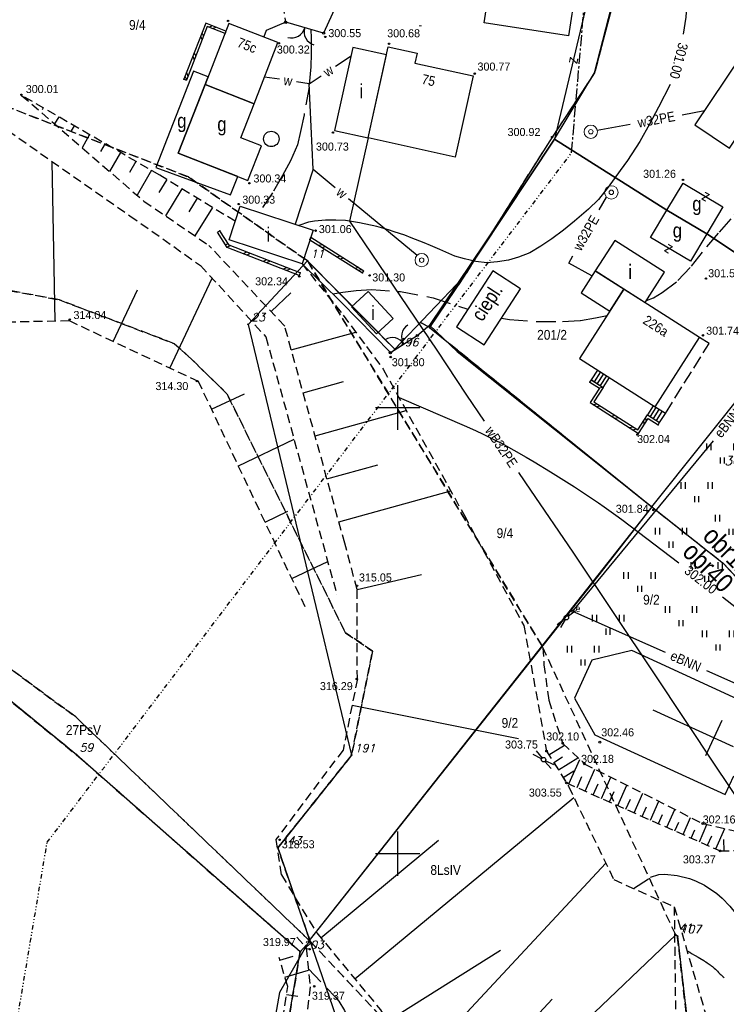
# Model space of a CAD drawing. Extents: x 4615668 to 9249187, y 5334101 to 10688993.
# Tile 87 of 120: x 4667742 to 4667821, y 5337352 to 5337463. Entities that reach past the tile are written whole.
import ezdxf
from ezdxf.enums import TextEntityAlignment as Align

# ---------------------------------------------------------------- set-up
doc = ezdxf.new("R2010")
doc.units = 0
doc.header["$MEASUREMENT"] = 0
for name, pattern in [('CENTER', [2, 1.25, -0.25, 0.25, -0.25]), ('CHODNIK', [2, 1.5, -0.5]), ('DIVIDE', [1.25, 0.5, -0.25, 0, -0.25, 0, -0.25]), ('DROGA', [1, 0.5, -0.5]), ('GEN7', [13.75, 9.75, -1.5, 1, -1.5]), ('KONTUR', [1.5, 1, -0.5]), ('SKARPA1', [1.5, 1, -0.5]), ('UZYTEK', [1.5, 1, -0.5]), ('WARSTWICA', [3, 2, -1])]:
    doc.linetypes.add(name, pattern=pattern)
for name, color, linetype in [('1', 7, 'Continuous'), ('11', 7, 'Continuous'), ('12', 7, 'Continuous'), ('13', 7, 'Continuous'), ('14', 7, 'Continuous'), ('15', 7, 'Continuous'), ('16', 7, 'Continuous'), ('17', 7, 'Continuous'), ('19', 7, 'Continuous'), ('2', 7, 'Continuous'), ('21', 7, 'Continuous'), ('22', 7, 'Continuous'), ('25', 7, 'Continuous'), ('26', 7, 'Continuous'), ('38', 7, 'Continuous'), ('47', 7, 'Continuous'), ('5', 7, 'Continuous'), ('50', 7, 'Continuous'), ('51', 7, 'Continuous'), ('52', 7, 'Continuous'), ('56', 7, 'Continuous'), ('57', 7, 'Continuous'), ('58', 7, 'Continuous'), ('60', 7, 'Continuous'), ('7', 4, 'GEN7'), ('8', 7, 'Continuous'), ('9', 7, 'Continuous'), ('UWWPA_907', 7, 'Continuous')]:
    doc.layers.add(name, color=color, linetype=linetype)
doc.styles.add('ITALICT', font='ITALICT', dxfattribs={"height": 0.2})
doc.styles.add('txt', font='TXT', dxfattribs={"height": 0.2})

# ---------------------------------------------------------------- blocks, each defined once
blk = doc.blocks.new('203')
at = {"layer": '57', "color": 3, "linetype": 'Continuous'}
blk.add_circle((0, 0), 0.045, dxfattribs=at)
blk = doc.blocks.new('Z')
at = {"layer": '60', "color": 11, "linetype": 'Continuous', "style": 'txt', "width": 0.88}
blk.add_text('z', height=1.25, rotation=0.0001, dxfattribs=at).set_placement((-0.01, 0.19), align=Align.MIDDLE)
blk = doc.blocks.new('BR')
at = {"layer": '38', "color": 97, "linetype": 'Continuous'}
for centre, start, end in [((-1.5, 0.05), 357.959, 90.5616), ((1.5, 0.06), 89.6223, 182.2249)]:
    blk.add_arc(centre, 1.5, start, end, dxfattribs=at)
blk = doc.blocks.new('SB')
at = {"layer": 'UWWPA_907', "color": 7, "linetype": 'Continuous', "lineweight": 13}
for radius in [0.75, 0.25]:
    blk.add_circle((0, 0), radius, dxfattribs=at)
blk = doc.blocks.new('WYS')
at = {"layer": '52', "color": 67, "linetype": 'Continuous'}
blk.add_circle((0, 0), 0.08, dxfattribs=at)
blk = doc.blocks.new('SL')
at = {"layer": '22', "color": 1, "linetype": 'Continuous'}
for p, q in [((-1.27, 0.26), (-0.24, 0.05)), ((1.28, 0.26), (0.24, 0.05)), ((-0.25, -0.05), (-1.27, -0.26)), ((0.24, -0.05), (1.28, -0.26))]:
    blk.add_line(p, q, dxfattribs=at)
blk.add_circle((0, 0), 0.25, dxfattribs=at)
blk = doc.blocks.new('A')
at = {"layer": '26', "color": 165, "linetype": 'Continuous'}
blk.add_circle((0, 0), 0.125, dxfattribs=at)
blk = doc.blocks.new('LAKI')
at = {"layer": '47', "color": 3, "linetype": 'Continuous'}
for p, q in [((-1.768, 1.143), (-1.768, 1.893)), ((-1.268, 1.143), (-1.268, 1.893)), ((1.268, 1.143), (1.268, 1.893)), ((1.768, 1.143), (1.768, 1.893)), ((-0.225, -0.338), (-0.225, 0.338)), ((0.225, -0.338), (0.225, 0.338))]:
    blk.add_line(p, q, dxfattribs=at)

msp = doc.modelspace()

# ---------------------------------------------------------------- linework, layer by layer
at = {"layer": '1', "color": 2, "linetype": 'Continuous'}
for points in [[(4667787.933, 5337428.179), (4667801.943, 5337449.284), (4667806.434, 5337456.723), (4667809.774, 5337469.503), (4667812.414, 5337476.363), (4667740.279, 5337490.554), (4667739.784, 5337490.593), (4667704.085, 5337503.172)], [(4667789.792, 5337430.928), (4667787.933, 5337428.179), (4667812.424, 5337408.382), (4667820.884, 5337401.713), (4667837.474, 5337383.753), (4667857.826, 5337402.877), (4667881.216, 5337424.855), (4667885.704, 5337429.073), (4667888.819, 5337431.406), (4667906.414, 5337444.583), (4667909.444, 5337445.063)]]:
    msp.add_lwpolyline(points, dxfattribs=at)
at = {"layer": '11', "color": 7, "linetype": 'Continuous'}
for p, q in [((4667821.99, 5337381.149), (4667813.004, 5337385.26)), ((4667820.678, 5337384.09), (4667818.858, 5337380.129))]:
    msp.add_line(p, q, dxfattribs=at)
at = {"layer": '11', "color": 132, "linetype": 'Continuous'}
for points in [[(4667794.819, 5337467.44), (4667804.296, 5337465.995), (4667803.513, 5337460.862), (4667794.036, 5337462.307)], [(4667794.043, 5337426.237), (4667798.131, 5337432.506), (4667795.035, 5337434.525), (4667790.947, 5337428.256)]]:
    msp.add_lwpolyline(points, close=True, dxfattribs=at)
at = {"layer": '11', "color": 2, "linetype": 'Continuous'}
for points in [[(4667765.443, 5337462.252), (4667762.762, 5337455.391), (4667768.251, 5337453.246), (4667770.932, 5337460.107)], [(4667783.085, 5337458.728), (4667779.332, 5337459.553), (4667777.285, 5337450.25), (4667781.038, 5337449.424)], [(4667781.038, 5337449.424), (4667783.28, 5337459.614), (4667786.527, 5337458.9), (4667786.287, 5337457.809), (4667792.808, 5337456.374), (4667790.806, 5337447.275)], [(4667826.726, 5337456.01), (4667822.862, 5337458.602), (4667817.676, 5337450.87), (4667821.541, 5337448.278)], [(4667814.538, 5337441.325), (4667816.351, 5337444.354), (4667820.817, 5337441.681), (4667819.004, 5337438.652)], [(4667766.71, 5337441.769), (4667774.878, 5337439.069), (4667773.633, 5337435.304), (4667765.465, 5337438.004)], [(4667812.096, 5337430.957), (4667814.269, 5337434.358), (4667808.678, 5337437.93), (4667806.505, 5337434.529)], [(4667806.505, 5337434.529), (4667804.929, 5337432.061), (4667808.144, 5337430.007), (4667809.72, 5337432.475)], [(4667818.201, 5337427.056), (4667809.72, 5337432.475), (4667804.738, 5337424.678), (4667813.219, 5337419.259)]]:
    msp.add_lwpolyline(points, close=True, dxfattribs=at)
at = {"layer": '13', "color": 7, "linetype": 'Continuous'}
for points in [[(4667763.102, 5337456.26), (4667761.47, 5337456.897), (4667757.254, 5337446.107), (4667765.595, 5337443.029), (4667766.438, 5337445.089), (4667759.757, 5337447.7)], [(4667762.762, 5337455.391), (4667759.757, 5337447.7), (4667767.556, 5337444.652), (4667769.074, 5337448.536), (4667766.763, 5337449.439), (4667768.251, 5337453.246)], [(4667812.701, 5337438.255), (4667814.538, 5337441.325), (4667819.004, 5337438.652), (4667817.167, 5337435.582)], [(4667781.028, 5337432.206), (4667783.847, 5337429.184), (4667781.983, 5337427.446), (4667779.164, 5337430.468)], [(4667806.449, 5337382.507), (4667821.077, 5337375.819), (4667822.03, 5337377.903), (4667826.534, 5337375.843), (4667828.872, 5337380.953), (4667824.299, 5337383.045), (4667825.281, 5337385.192), (4667810.6, 5337391.938), (4667806.107, 5337390.862), (4667804.191, 5337386.607)]]:
    msp.add_lwpolyline(points, close=True, dxfattribs=at)
at = {"layer": '15', "color": 62, "linetype": 'Continuous'}
for p, q in [((4667807.084, 5337423.179), (4667806.387, 5337422.089)), ((4667807.416, 5337422.967), (4667806.719, 5337421.876)), ((4667807.748, 5337422.755), (4667807.051, 5337421.664)), ((4667812.692, 5337418.174), (4667813.337, 5337419.184)), ((4667813.032, 5337417.957), (4667813.676, 5337418.967)), ((4667813.371, 5337417.74), (4667814.016, 5337418.75))]:
    msp.add_line(p, q, dxfattribs=at)
for points in [[(4667806.752, 5337423.391), (4667806.055, 5337422.301), (4667807.383, 5337421.452), (4667808.08, 5337422.543)], [(4667813.711, 5337417.523), (4667814.356, 5337418.533), (4667812.997, 5337419.401), (4667812.352, 5337418.391)]]:
    msp.add_lwpolyline(points, dxfattribs=at)
at = {"layer": '16', "color": 7, "linetype": 'CHODNIK'}
msp.add_lwpolyline([(4667814.356, 5337418.533), (4667819.264, 5337426.385), (4667818.201, 5337427.056)], dxfattribs=at)
at = {"layer": '16', "color": 7, "linetype": 'Continuous'}
msp.add_circle((4667770.187, 5337449.304), 0.865, dxfattribs=at)
at = {"layer": '17', "color": 97, "linetype": 'DROGA'}
msp.add_lwpolyline([(4667771.807, 5337462.375), (4667770.582, 5337470.261), (4667765.757, 5337473.16), (4667749.412, 5337476.866)], dxfattribs=at)
at = {"layer": '19', "color": 172, "linetype": 'Continuous'}
for p, q in [((4667763.595, 5337461.986), (4667763.206, 5337461.816)), ((4667763.99, 5337461.832), (4667763.601, 5337461.661)), ((4667762.258, 5337460.809), (4667762.428, 5337460.42)), ((4667762.412, 5337461.204), (4667762.582, 5337460.815)), ((4667765.108, 5337461.395), (4667764.998, 5337461.115)), ((4667761.384, 5337458.574), (4667761.554, 5337458.185)), ((4667761.539, 5337458.969), (4667761.709, 5337458.58)), ((4667760.383, 5337456.013), (4667760.663, 5337455.903)), ((4667760.511, 5337456.338), (4667760.681, 5337455.95)), ((4667760.665, 5337456.733), (4667760.835, 5337456.345)), ((4667764.422, 5337439.015), (4667764.168, 5337438.855)), ((4667765.342, 5337437.546), (4667765.064, 5337437.424)), ((4667765.582, 5337437.323), (4667765.224, 5337437.167)), ((4667774.524, 5337437.997), (4667774.621, 5337438.291)), ((4667774.524, 5337437.997), (4667780.417, 5337434.278)), ((4667774.621, 5337438.291), (4667780.577, 5337434.532)), ((4667775.507, 5337437.377), (4667775.921, 5337437.47)), ((4667767.422, 5337436.607), (4667767.034, 5337436.436)), ((4667767.817, 5337436.453), (4667767.429, 5337436.282)), ((4667775.866, 5337437.15), (4667776.279, 5337437.244)), ((4667777.536, 5337436.096), (4667777.95, 5337436.19)), ((4667769.658, 5337435.736), (4667769.27, 5337435.565)), ((4667770.054, 5337435.582), (4667769.665, 5337435.411)), ((4667777.895, 5337435.87), (4667778.309, 5337435.963)), ((4667771.895, 5337434.865), (4667771.506, 5337434.694)), ((4667772.29, 5337434.711), (4667771.902, 5337434.54)), ((4667773.408, 5337434.276), (4667773.3, 5337433.996)), ((4667779.566, 5337434.815), (4667779.98, 5337434.909)), ((4667779.925, 5337434.589), (4667780.339, 5337434.682)), ((4667780.417, 5337434.278), (4667780.577, 5337434.532)), ((4667805.904, 5337422.041), (4667806.066, 5337422.293)), ((4667806.915, 5337421.394), (4667807.33, 5337421.486)), ((4667806.301, 5337419.521), (4667806.715, 5337419.613)), ((4667806.658, 5337419.293), (4667807.073, 5337419.384)), ((4667808.323, 5337418.229), (4667808.738, 5337418.321)), ((4667808.681, 5337418.001), (4667809.095, 5337418.092)), ((4667812.006, 5337417.291), (4667811.914, 5337417.705)), ((4667812.234, 5337417.648), (4667812.143, 5337418.063)), ((4667813.549, 5337417.271), (4667813.711, 5337417.523)), ((4667810.346, 5337416.937), (4667810.76, 5337417.029)), ((4667810.704, 5337416.709), (4667811.118, 5337416.8))]:
    msp.add_line(p, q, dxfattribs=at)
for points in [[(4667765.108, 5337461.395), (4667762.834, 5337462.283), (4667760.383, 5337456.013)], [(4667764.998, 5337461.115), (4667763.004, 5337461.895), (4667760.663, 5337455.903)], [(4667773.3, 5337433.996), (4667765.247, 5337437.131), (4667764.168, 5337438.855)], [(4667773.408, 5337434.276), (4667765.449, 5337437.375), (4667764.422, 5337439.015)], [(4667805.904, 5337422.041), (4667806.969, 5337421.36), (4667805.941, 5337419.751), (4667811.365, 5337416.287), (4667812.444, 5337417.977), (4667813.549, 5337417.271)], [(4667806.066, 5337422.293), (4667807.383, 5337421.452), (4667806.355, 5337419.843), (4667811.273, 5337416.701), (4667812.352, 5337418.391), (4667813.711, 5337417.523)]]:
    msp.add_lwpolyline(points, dxfattribs=at)
for p in [(4667765.108, 5337461.395), (4667760.383, 5337456.013), (4667764.422, 5337439.015), (4667774.492, 5337438.017), (4667773.408, 5337434.276), (4667780.417, 5337434.278), (4667805.904, 5337422.041), (4667813.549, 5337417.271)]:
    msp.add_point(p, dxfattribs=at)
at = {"layer": '2', "color": 5, "linetype": 'Continuous'}
for p, q in [((4667809.774, 5337469.503), (4667806.434, 5337456.723)), ((4667806.434, 5337456.723), (4667801.401, 5337449.106)), ((4667801.401, 5337449.106), (4667791.727, 5337433.788)), ((4667774.237, 5337435.626), (4667767.596, 5337428.517)), ((4667784.023, 5337425.72), (4667774.237, 5337435.626)), ((4667791.727, 5337433.788), (4667784.023, 5337425.72)), ((4667791.727, 5337433.788), (4667787.933, 5337428.179)), ((4667767.596, 5337428.517), (4667779.188, 5337380.215)), ((4667787.933, 5337428.179), (4667812.424, 5337408.382)), ((4667812.424, 5337408.382), (4667820.884, 5337401.713)), ((4667820.884, 5337401.713), (4667837.474, 5337383.753)), ((4667748.341, 5337380.275), (4667736.638, 5337389.808)), ((4667773.416, 5337358.176), (4667748.341, 5337380.275)), ((4667779.188, 5337380.215), (4667770.916, 5337369.842)), ((4667770.916, 5337369.842), (4667779.712, 5337344.381)), ((4667797.695, 5337343.093), (4667815.516, 5337360.064)), ((4667815.516, 5337360.064), (4667815.711, 5337359.928)), ((4667815.711, 5337359.928), (4667817.201, 5337346.915)), ((4667768.787, 5337330.68), (4667773.416, 5337358.176))]:
    msp.add_line(p, q, dxfattribs=at)
at = {"layer": '2', "color": 7, "linetype": 'Continuous'}
for p in [(4667812.856, 5337408.05), (4667837.474, 5337383.753)]:
    msp.add_line(p, (4667820.884, 5337401.713), dxfattribs=at)
for points in [[(4667849.372, 5337463.58), (4667830.639, 5337435.19), (4667827.167, 5337433.243), (4667819.004, 5337438.652), (4667814.538, 5337441.325), (4667801.943, 5337449.284), (4667806.434, 5337456.723), (4667809.895, 5337470.254), (4667835.067, 5337465.981), (4667849.372, 5337463.58)], [(4667801.943, 5337449.284), (4667787.933, 5337428.179), (4667812.856, 5337408.05), (4667829.764, 5337429.266)], [(4667812.856, 5337408.05), (4667806.906, 5337400.454), (4667774.554, 5337359.585)]]:
    msp.add_lwpolyline(points, dxfattribs=at)
at = {"layer": '21', "color": 1, "linetype": 'Continuous'}
msp.add_line((4667803.932, 5337396.377), (4667814.344, 5337391.758), dxfattribs=at)
for points in [[(4667819.727, 5337415.461), (4667819.198, 5337414.809), (4667803.932, 5337396.377)], [(4667818.96, 5337389.71), (4667830.182, 5337384.731), (4667828.664, 5337381.043)]]:
    msp.add_lwpolyline(points, dxfattribs=at)
at = {"layer": '25', "color": 165, "linetype": 'Continuous'}
for p, q in [((4667777.376, 5337457.454), (4667779.127, 5337458.62)), ((4667771.111, 5337455.984), (4667769.419, 5337456.234)), ((4667774.432, 5337455.493), (4667775.774, 5337456.387)), ((4667774.432, 5337455.493), (4667773.016, 5337455.702)), ((4667774.872, 5337445.922), (4667774.432, 5337455.493)), ((4667816.259, 5337452.02), (4667818.752, 5337452.474)), ((4667806.733, 5337450.285), (4667810.43, 5337450.958)), ((4667774.872, 5337445.922), (4667772.867, 5337439.734)), ((4667774.872, 5337445.922), (4667777.345, 5337443.871)), ((4667806.94, 5337441.336), (4667807.769, 5337442.789)), ((4667778.827, 5337442.642), (4667786.526, 5337436.258))]:
    msp.add_line(p, q, dxfattribs=at)
for points in [[(4667781.063, 5337449.419), (4667778.948, 5337440.083), (4667784.663, 5337431.645), (4667788.731, 5337425.607), (4667792.064, 5337420.581), (4667794.042, 5337417.648)], [(4667806.13, 5337433.941), (4667803.538, 5337435.379), (4667804.002, 5337436.191)], [(4667797.915, 5337411.906), (4667799.243, 5337409.937), (4667803.997, 5337402.976)], [(4667803.997, 5337402.976), (4667813.087, 5337389.354), (4667819.962, 5337378.991), (4667829.869, 5337364.271), (4667834.966, 5337356.636), (4667848.707, 5337347.931)]]:
    msp.add_lwpolyline(points, dxfattribs=at)
at = {"layer": '38', "color": 97, "linetype": 'Continuous'}
for p, q in [((4667806.112, 5337466.826), (4667801.943, 5337449.284)), ((4667777.893, 5337465.206), (4667776.056, 5337461.161)), ((4667776.056, 5337461.161), (4667771.807, 5337462.375)), ((4667801.943, 5337449.284), (4667814.538, 5337441.325)), ((4667786.555, 5337427.271), (4667787.93, 5337428.441)), ((4667783.532, 5337425.343), (4667786.555, 5337427.271))]:
    msp.add_line(p, q, dxfattribs=at)
for points in [[(4667819.004, 5337438.652), (4667827.167, 5337433.243), (4667830.639, 5337435.19), (4667847.671, 5337457.795), (4667847.865, 5337461.772), (4667834.552, 5337463.361)], [(4667771.807, 5337462.375), (4667769.605, 5337461.443), (4667769.338, 5337460.73)], [(4667801.943, 5337449.284), (4667787.93, 5337428.441), (4667791.022, 5337425.475), (4667812.856, 5337408.05), (4667829.764, 5337429.266)], [(4667783.532, 5337425.343), (4667778.068, 5337430.957), (4667773.633, 5337435.304)], [(4667812.856, 5337408.05), (4667774.554, 5337359.585), (4667771.101, 5337353.624), (4667765.022, 5337319.183)]]:
    msp.add_lwpolyline(points, dxfattribs=at)
for centre in [(4667771.807, 5337462.375), (4667776.056, 5337461.161), (4667786.555, 5337427.271), (4667783.532, 5337425.343)]:
    msp.add_circle(centre, 0.125, dxfattribs=at)
at = {"layer": '50', "color": 216, "linetype": 'Continuous'}
for points in [[(4667816.778, 5337465.481), (4667816.748, 5337464.614), (4667816.644, 5337462.966), (4667816.363, 5337461.033)], [(4667814.887, 5337455.4), (4667813.608, 5337452.868), (4667812.587, 5337450.941), (4667811.515, 5337449.007), (4667810.126, 5337446.893), (4667809.306, 5337445.749), (4667807.959, 5337443.879), (4667806.881, 5337442.52), (4667805.749, 5337441.424), (4667804.165, 5337440.076), (4667802.923, 5337439.061), (4667801.633, 5337438.096), (4667800.396, 5337437.296), (4667799.159, 5337436.542), (4667797.89, 5337436.03), (4667796.758, 5337435.703), (4667795.53, 5337435.517), (4667794.339, 5337435.404), (4667793.13, 5337435.553), (4667791.836, 5337435.852), (4667790.776, 5337436.161), (4667789.072, 5337436.907), (4667788.033, 5337437.373), (4667787.31, 5337437.642), (4667785.875, 5337438.222), (4667785.151, 5337438.497), (4667783.959, 5337438.894), (4667783.319, 5337439.103), (4667782.004, 5337439.493), (4667780.064, 5337439.897), (4667778.498, 5337440.152), (4667777.411, 5337440.209), (4667776.256, 5337440.178), (4667775.02, 5337440.071), (4667774.345, 5337439.96), (4667773.268, 5337439.601)], [(4667784.502, 5337420.315), (4667792.053, 5337417.065), (4667793.138, 5337416.582), (4667793.855, 5337416.246), (4667795.273, 5337415.544), (4667795.976, 5337415.179), (4667797.368, 5337414.423), (4667798.746, 5337413.638), (4667799.658, 5337413.101), (4667801.466, 5337412), (4667803.281, 5337410.861), (4667804.182, 5337410.284), (4667805.524, 5337409.406), (4667806.853, 5337408.511), (4667807.512, 5337408.056), (4667808.819, 5337407.13), (4667809.466, 5337406.657), (4667810.427, 5337405.937), (4667815.885, 5337401.779)], [(4667820.778, 5337397.971), (4667824.072, 5337395.369), (4667824.89, 5337394.703), (4667825.424, 5337394.247), (4667826.468, 5337393.312), (4667826.981, 5337392.834), (4667827.992, 5337391.859), (4667828.991, 5337390.863), (4667830.985, 5337388.832), (4667831.199, 5337388.623), (4667831.496, 5337388.336), (4667831.638, 5337388.187), (4667831.827, 5337387.955), (4667831.906, 5337387.834), (4667831.991, 5337387.667), (4667832.022, 5337387.581), (4667832.055, 5337387.448), (4667832.068, 5337387.311), (4667832.066, 5337387.241), (4667832.012, 5337386.407)], [(4667816.792, 5337358.3), (4667816.891, 5337358.239), (4667817.091, 5337358.12), (4667817.291, 5337358.002), (4667817.695, 5337357.77), (4667818.053, 5337357.564), (4667818.232, 5337357.46), (4667818.41, 5337357.354), (4667818.498, 5337357.301), (4667818.674, 5337357.193), (4667818.761, 5337357.138), (4667818.891, 5337357.055), (4667819.062, 5337356.941), (4667819.147, 5337356.883), (4667819.273, 5337356.794), (4667819.397, 5337356.703), (4667819.458, 5337356.657), (4667819.517, 5337356.611), (4667819.633, 5337356.518), (4667819.746, 5337356.422), (4667819.821, 5337356.356), (4667819.968, 5337356.223), (4667820.041, 5337356.154), (4667820.185, 5337356.016), (4667820.328, 5337355.877), (4667820.517, 5337355.689), (4667820.612, 5337355.596), (4667820.755, 5337355.456), (4667820.826, 5337355.387), (4667820.935, 5337355.285)]]:
    msp.add_lwpolyline(points, dxfattribs=at)
at = {"layer": '50', "color": 245, "linetype": 'WARSTWICA'}
for points in [[(4667774.622, 5337461.571), (4667774.64, 5337460.612), (4667774.654, 5337458.866), (4667774.615, 5337457.383), (4667774.424, 5337455.09), (4667773.855, 5337452.002), (4667773.457, 5337450.124), (4667773.136, 5337448.636), (4667772.337, 5337446.866), (4667771.436, 5337445.198), (4667770.331, 5337443.257), (4667768.837, 5337441.066)], [(4667812.249, 5337431.197), (4667813.024, 5337431.503), (4667813.998, 5337432.087), (4667815.773, 5337433.426), (4667817.291, 5337435.025), (4667819.001, 5337437.217), (4667820.416, 5337438.834), (4667822.09, 5337440.744), (4667824.003, 5337442.63), (4667825.437, 5337443.966), (4667826.54, 5337444.926)], [(4667777.083, 5337431.923), (4667778.205, 5337432.142), (4667779.691, 5337432.3), (4667781.43, 5337432.416), (4667784.658, 5337432.189), (4667788.322, 5337431.483), (4667792.226, 5337430.217)], [(4667795.983, 5337429.212), (4667796.902, 5337429.071), (4667800.096, 5337428.835), (4667802.812, 5337428.85), (4667804.84, 5337428.967), (4667806.519, 5337429.236), (4667807.827, 5337429.512)], [(4667810.794, 5337365.272), (4667812.705, 5337366.528), (4667813.628, 5337366.859), (4667814.31, 5337366.893), (4667815.67, 5337366.722), (4667817.061, 5337366.385), (4667817.742, 5337366.14), (4667818.74, 5337365.643), (4667820.121, 5337364.703), (4667820.741, 5337364.18), (4667821.601, 5337363.297), (4667823.36, 5337361.11), (4667824.165, 5337359.981), (4667825.291, 5337358.215), (4667827.407, 5337354.509), (4667828.376, 5337352.621), (4667829.665, 5337349.698), (4667831.547, 5337344.483), (4667832.366, 5337341.846), (4667833.422, 5337337.841), (4667836.432, 5337323.608), (4667837.586, 5337319.183)], [(4667774.342, 5337356.277), (4667777.347, 5337353.126), (4667777.746, 5337352.655), (4667778.389, 5337351.605), (4667779.77, 5337348.084), (4667781.364, 5337344.03), (4667781.95, 5337341.927), (4667782.303, 5337339.746), (4667782.579, 5337335.363), (4667782.753, 5337330.665), (4667782.579, 5337328.334), (4667781.6, 5337321.828)]]:
    msp.add_lwpolyline(points, dxfattribs=at)
at = {"layer": '51', "color": 3, "linetype": 'Continuous'}
for p, q in [((4667742.891, 5337453.78), (4667742.814, 5337453.647)), ((4667744.624, 5337452.781), (4667744.489, 5337452.548)), ((4667746.356, 5337451.781), (4667745.895, 5337450.983)), ((4667748.088, 5337450.782), (4667747.762, 5337450.216)), ((4667749.821, 5337449.782), (4667748.976, 5337448.319)), ((4667751.553, 5337448.783), (4667751.035, 5337447.885)), ((4667753.285, 5337447.783), (4667752.057, 5337445.655)), ((4667745.975, 5337428.87), (4667745.61, 5337446.787)), ((4667755.018, 5337446.784), (4667754.308, 5337445.553)), ((4667756.75, 5337445.784), (4667755.138, 5337442.991)), ((4667758.47, 5337444.764), (4667757.567, 5337443.288)), ((4667760.176, 5337443.721), (4667758.318, 5337440.685)), ((4667761.882, 5337442.677), (4667760.928, 5337441.117)), ((4667763.588, 5337441.633), (4667761.629, 5337438.431)), ((4667758.794, 5337423.613), (4667763.541, 5337433.712)), ((4667752.459, 5337426.591), (4667755.182, 5337432.384)), ((4667770.157, 5337429.955), (4667772.371, 5337432.035)), ((4667772.425, 5337425.661), (4667779.646, 5337427.659)), ((4667773.758, 5337420.842), (4667778.289, 5337422.096)), ((4667763.494, 5337418.996), (4667767.175, 5337420.739)), ((4667775.091, 5337416.023), (4667785.313, 5337418.851)), ((4667766.491, 5337412.669), (4667772.741, 5337415.63)), ((4667776.424, 5337411.204), (4667782.115, 5337412.779)), ((4667777.757, 5337406.385), (4667790.299, 5337409.855)), ((4667769.487, 5337406.343), (4667772.057, 5337407.56)), ((4667772.484, 5337400.017), (4667776.511, 5337401.925)), ((4667779.804, 5337398.808), (4667787.007, 5337400.47)), ((4667779.24, 5337385.824), (4667797.883, 5337382.075)), ((4667801.309, 5337380.259), (4667803.063, 5337381.355)), ((4667801.839, 5337379.411), (4667802.825, 5337380.027)), ((4667802.368, 5337378.563), (4667804.56, 5337379.932)), ((4667803.54, 5337376.995), (4667804.757, 5337379.745)), ((4667802.898, 5337377.715), (4667804.11, 5337378.472)), ((4667804.454, 5337376.591), (4667805.011, 5337377.848)), ((4667805.369, 5337376.186), (4667806.461, 5337378.654)), ((4667807.198, 5337375.376), (4667808.249, 5337377.753)), ((4667806.283, 5337375.781), (4667806.819, 5337376.992)), ((4667809.027, 5337374.567), (4667810.038, 5337376.851)), ((4667779.559, 5337355.139), (4667804.112, 5337375.478)), ((4667808.112, 5337374.972), (4667808.628, 5337376.137)), ((4667810.855, 5337373.758), (4667811.826, 5337375.95)), ((4667809.941, 5337374.162), (4667810.436, 5337375.282)), ((4667811.77, 5337373.353), (4667812.245, 5337374.426)), ((4667812.684, 5337372.948), (4667813.614, 5337375.049)), ((4667813.599, 5337372.544), (4667814.053, 5337373.571)), ((4667814.513, 5337372.139), (4667815.402, 5337374.147)), ((4667816.342, 5337371.329), (4667817.19, 5337373.246)), ((4667815.428, 5337371.734), (4667815.862, 5337372.715)), ((4667818.171, 5337370.52), (4667819.026, 5337372.452)), ((4667817.257, 5337370.925), (4667817.67, 5337371.86)), ((4667819.085, 5337370.115), (4667819.552, 5337371.169)), ((4667820, 5337369.711), (4667821.011, 5337371.995)), ((4667775.731, 5337359.76), (4667788.937, 5337370.698)), ((4667820.952, 5337369.495), (4667820.918, 5337370.759)), ((4667786.459, 5337345.356), (4667807.682, 5337368.106)), ((4667783.228, 5337350.404), (4667795.889, 5337358.358)), ((4667771.143, 5337357.256), (4667772.651, 5337357.701)), ((4667771.709, 5337355.338), (4667774.357, 5337356.119)), ((4667771.891, 5337353.393), (4667773.145, 5337353.206)), ((4667790.846, 5337341.263), (4667801.684, 5337352.88))]:
    msp.add_line(p, q, dxfattribs=at)
at = {"layer": '51', "color": 3, "linetype": 'SKARPA1'}
for points in [[(4667697.663, 5337456.622), (4667715.32, 5337452.664), (4667729.782, 5337454.073), (4667738.186, 5337451.977), (4667754.338, 5337440.687), (4667762.263, 5337435.108), (4667769.581, 5337427.115), (4667777.54, 5337398.185)], [(4667766.147, 5337440.067), (4667757.693, 5337445.24), (4667742.195, 5337454.182)], [(4667742.195, 5337454.182), (4667755.91, 5337442.324), (4667763.196, 5337437.365)], [(4667779.831, 5337388.765), (4667779.804, 5337398.808), (4667778.424, 5337403.976), (4667771.688, 5337428.325), (4667763.196, 5337437.365)], [(4667773.633, 5337435.304), (4667778.249, 5337429.545), (4667780.862, 5337426.018), (4667782.743, 5337423.489), (4667791.827, 5337407.099)], [(4667773.982, 5337396.854), (4667762.027, 5337422.093), (4667747.543, 5337428.902), (4667727.943, 5337428.503), (4667716.667, 5337430.648), (4667705.921, 5337428.463), (4667695.618, 5337428.065)], [(4667791.827, 5337407.099), (4667798.497, 5337394.754), (4667801.044, 5337380.683), (4667803.506, 5337376.73), (4667808.573, 5337366.267), (4667815.349, 5337363.23), (4667815.542, 5337347.373), (4667814.816, 5337338.027), (4667813.285, 5337327.191), (4667809.793, 5337319.183)], [(4667800.638, 5337392.267), (4667800.746, 5337390.352), (4667801.286, 5337386.378), (4667802.844, 5337381.563), (4667805.274, 5337379.253), (4667818.544, 5337372.563), (4667823.364, 5337371.453), (4667827.034, 5337372.483)], [(4667779.831, 5337388.765), (4667778.227, 5337380.787), (4667770.706, 5337370.773), (4667771.314, 5337366.789), (4667775.291, 5337360.291), (4667782.433, 5337351.669), (4667786.315, 5337345.49), (4667794.227, 5337338.109), (4667791.724, 5337319.183)], [(4667801.044, 5337380.683), (4667803.274, 5337377.113), (4667820.514, 5337369.483), (4667823.494, 5337369.563), (4667827.034, 5337372.483)], [(4667773.066, 5337359.825), (4667774.112, 5337358.618), (4667774.541, 5337354.245), (4667772.504, 5337336.561), (4667772.157, 5337333.949), (4667767.624, 5337319.183)], [(4667765.3, 5337319.183), (4667768.46, 5337331.86), (4667770.602, 5337344.715), (4667772.022, 5337354.275), (4667771.057, 5337357.548)]]:
    msp.add_lwpolyline(points, dxfattribs=at)
at = {"layer": '52', "color": 67, "linetype": 'Continuous'}
for centre in [(4667802.844, 5337381.563), (4667807.017, 5337381.685), (4667801.044, 5337380.683), (4667805.274, 5337379.253), (4667803.274, 5337377.113), (4667818.544, 5337372.563), (4667820.514, 5337369.483)]:
    msp.add_circle(centre, 0.1, dxfattribs=at)
at = {"layer": '58', "color": 1, "linetype": 'CENTER'}
msp.add_lwpolyline([(4667803.849, 5337447.742), (4667811.186, 5337533.446), (4667925.987, 5337518.698), (4667980.472, 5337594.488), (4667976.801, 5337623.334), (4667912.072, 5337639.584), (4667924.773, 5337670.774), (4668058.749, 5337630.827), (4668049.669, 5337534.513), (4667983.161, 5337403.764), (4667923.013, 5337428.634)], dxfattribs=at)
at = {"layer": '58', "color": 1, "linetype": 'DIVIDE'}
msp.add_lwpolyline([(4667739.562, 5337337.791), (4667745.062, 5337370.452), (4667803.849, 5337447.742)], dxfattribs=at)
at = {"layer": '60', "color": 7, "linetype": 'Continuous'}
for p, q in [((4667784.354, 5337416.683), (4667784.354, 5337421.683)), ((4667781.854, 5337419.183), (4667786.854, 5337419.183)), ((4667784.354, 5337366.683), (4667784.354, 5337371.683)), ((4667781.854, 5337369.183), (4667786.854, 5337369.183))]:
    msp.add_line(p, q, dxfattribs=at)
at = {"layer": '7', "color": 245, "linetype": 'KONTUR'}
for p, q in [((4667809.774, 5337469.503), (4667806.434, 5337456.723)), ((4667806.434, 5337456.723), (4667801.401, 5337449.106)), ((4667740.213, 5337453.054), (4667760.904, 5337445.04)), ((4667760.904, 5337445.04), (4667740.213, 5337453.054)), ((4667801.401, 5337449.106), (4667791.727, 5337433.788)), ((4667760.904, 5337445.04), (4667774.237, 5337435.626)), ((4667774.237, 5337435.626), (4667760.904, 5337445.04)), ((4667774.237, 5337435.626), (4667800.581, 5337392.396)), ((4667784.023, 5337425.72), (4667774.237, 5337435.626)), ((4667800.581, 5337392.396), (4667774.237, 5337435.626)), ((4667774.237, 5337435.626), (4667784.023, 5337425.72)), ((4667746.457, 5337431.257), (4667728.967, 5337434.531)), ((4667728.967, 5337434.531), (4667746.457, 5337431.257)), ((4667791.727, 5337433.788), (4667787.933, 5337428.179)), ((4667759.338, 5337426.347), (4667746.457, 5337431.257)), ((4667746.457, 5337431.257), (4667759.338, 5337426.347)), ((4667786.899, 5337428.731), (4667784.023, 5337425.72)), ((4667784.023, 5337425.72), (4667786.899, 5337428.731)), ((4667787.933, 5337428.179), (4667786.899, 5337428.731)), ((4667786.899, 5337428.731), (4667787.933, 5337428.179)), ((4667787.933, 5337428.179), (4667812.424, 5337408.382)), ((4667760.882, 5337424.966), (4667759.338, 5337426.347)), ((4667759.338, 5337426.347), (4667760.882, 5337424.966)), ((4667765.198, 5337420.746), (4667760.882, 5337424.966)), ((4667760.882, 5337424.966), (4667765.198, 5337420.746)), ((4667778.509, 5337393.951), (4667765.198, 5337420.746)), ((4667765.198, 5337420.746), (4667778.509, 5337393.951)), ((4667812.424, 5337408.382), (4667820.884, 5337401.713)), ((4667820.884, 5337401.713), (4667837.474, 5337383.753)), ((4667781.525, 5337391.883), (4667778.509, 5337393.951)), ((4667778.509, 5337393.951), (4667781.525, 5337391.883)), ((4667815.516, 5337360.064), (4667800.581, 5337392.396)), ((4667748.259, 5337384.51), (4667738.647, 5337391.588)), ((4667738.647, 5337391.588), (4667748.259, 5337384.51)), ((4667779.189, 5337380.215), (4667781.525, 5337391.883)), ((4667781.525, 5337391.883), (4667779.189, 5337380.215)), ((4667736.638, 5337389.808), (4667748.341, 5337380.275)), ((4667748.341, 5337380.275), (4667736.638, 5337389.808)), ((4667774.535, 5337359.368), (4667748.259, 5337384.51)), ((4667748.259, 5337384.51), (4667774.535, 5337359.368)), ((4667748.341, 5337380.275), (4667773.417, 5337358.177)), ((4667773.417, 5337358.177), (4667748.341, 5337380.275)), ((4667770.916, 5337369.842), (4667779.189, 5337380.215)), ((4667779.189, 5337380.215), (4667770.916, 5337369.842)), ((4667774.535, 5337359.368), (4667770.916, 5337369.842)), ((4667770.916, 5337369.842), (4667774.535, 5337359.368)), ((4667815.516, 5337360.064), (4667815.711, 5337359.928)), ((4667815.711, 5337359.928), (4667815.516, 5337360.064)), ((4667773.417, 5337358.177), (4667774.535, 5337359.368)), ((4667774.535, 5337359.368), (4667773.417, 5337358.177)), ((4667789.625, 5337343.323), (4667774.535, 5337359.368)), ((4667774.535, 5337359.368), (4667789.625, 5337343.323)), ((4667815.711, 5337359.928), (4667817.201, 5337346.915)), ((4667817.201, 5337346.915), (4667815.711, 5337359.928)), ((4667773.417, 5337358.177), (4667768.787, 5337330.68)), ((4667768.787, 5337330.68), (4667773.417, 5337358.177))]:
    msp.add_line(p, q, dxfattribs=at)
at = {"layer": '9', "color": 3, "linetype": 'UZYTEK'}
msp.add_lwpolyline([(4667815.349, 5337363.23), (4667819.617, 5337348.644), (4667817.015, 5337333.709), (4667815.617, 5337326.516), (4667813.777, 5337320.026), (4667813.508, 5337319.183)], dxfattribs=at)

# ---------------------------------------------------------------- block references
at = {"layer": '22', "color": 1, "linetype": 'Continuous'}
for p, xscale, yscale, rotation in [((4667803.257, 5337395.641), 0.9999989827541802, 0.9999989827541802, 48.24592677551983), ((4667800.704, 5337379.713), 1.00000087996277, 1.00000087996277, 322.11069536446)]:
    msp.add_blockref('SL', p, dxfattribs=dict(at, xscale=xscale, yscale=yscale, rotation=rotation))
msp.add_blockref('A', (4667803.932, 5337396.377), dxfattribs=at)
at = {"layer": '26', "color": 165, "linetype": 'Continuous'}
for p in [(4667806.004, 5337450.108), (4667808.305, 5337443.313), (4667787.045, 5337435.717)]:
    msp.add_blockref('SB', p, dxfattribs=at)
at = {"layer": '38', "color": 97, "linetype": 'Continuous'}
for p, xscale, yscale, rotation in [((4667773.931, 5337461.768), 1.000001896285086, 1.000001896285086, 164.0509759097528), ((4667785.043, 5337426.307), 1.000000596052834, 1.000000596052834, 32.52022158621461)]:
    msp.add_blockref('BR', p, dxfattribs=dict(at, xscale=xscale, yscale=yscale, rotation=rotation))
at = {"layer": '47', "color": 3, "linetype": 'Continuous'}
for p in [(4667820.77, 5337413.254), (4667817.888, 5337408.936), (4667821.731, 5337405.258), (4667815.005, 5337403.819), (4667819.009, 5337399.981), (4667811.482, 5337398.862), (4667816.126, 5337395.024), (4667807.96, 5337394.065), (4667820.29, 5337392.306), (4667805.158, 5337390.599)]:
    msp.add_blockref('LAKI', p, dxfattribs=at)
at = {"layer": '52', "color": 67, "linetype": 'Continuous'}
for p in [(4667765.347, 5337462.531), (4667776.238, 5337460.746), (4667771.038, 5337460.028), (4667783.394, 5337459.974), (4667792.991, 5337456.621), (4667742.177, 5337454.247), (4667777.094, 5337450.019), (4667801.665, 5337449.508), (4667767.732, 5337444.335), (4667816.334, 5337444.706), (4667766.539, 5337442.003), (4667775.149, 5337439.023), (4667773.325, 5337433.888), (4667781.205, 5337434.003), (4667818.903, 5337433.645), (4667747.598, 5337429.06), (4667818.56, 5337427.281), (4667783.571, 5337424.855), (4667761.847, 5337422.156), (4667811.229, 5337416.168), (4667813.017, 5337407.706), (4667779.792, 5337399.212), (4667779.771, 5337388.757), (4667771.11, 5337370.74), (4667774.477, 5337358.472), (4667774.994, 5337354.312)]:
    msp.add_blockref('WYS', p, dxfattribs=at)
at = {"layer": '57', "color": 3, "linetype": 'Continuous'}
for p in [(4667774.237, 5337435.626), (4667767.596, 5337428.517), (4667784.023, 5337425.72), (4667748.341, 5337380.275), (4667779.188, 5337380.215), (4667770.916, 5337369.842), (4667815.516, 5337360.064), (4667815.711, 5337359.928), (4667773.416, 5337358.176)]:
    msp.add_blockref('203', p, dxfattribs=at)
at = {"layer": '60', "color": 11, "linetype": 'Continuous'}
for p, xscale, yscale, rotation in [((4667804.029, 5337458.092), 1.000000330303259, 1.000000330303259, 258.2027617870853), ((4667818.866, 5337442.866), 0.9999980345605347, 0.9999980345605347, 150.9019374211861), ((4667814.71, 5337437.034), 1.000001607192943, 1.000001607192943, 147.2269572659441)]:
    msp.add_blockref('Z', p, dxfattribs=dict(at, xscale=xscale, yscale=yscale, rotation=rotation))

# ---------------------------------------------------------------- texts
at = {"layer": '1', "color": 2, "linetype": 'Continuous', "style": 'txt', "width": 0.9}
for s, p in [('obr123', (4667819.158, 5337405.366)), ('obr40', (4667816.878, 5337403.592))]:
    msp.add_text(s, height=2.1, rotation=315, dxfattribs=at).set_placement(p, align=Align.MIDDLE_LEFT)
at = {"layer": '12', "color": 62, "linetype": 'Continuous', "style": 'txt', "width": 0.909091}
for s, rotation, p in [('75c', 338.65536, (4667767.669, 5337460.308)), ('75', 347.5894, (4667787.933, 5337456.422)), ('226a', 327.42314, (4667813.594, 5337428.813))]:
    msp.add_text(s, height=1.1, rotation=rotation, dxfattribs=at).set_placement(p, align=Align.TOP_CENTER)
at = {"layer": '12', "color": 7, "linetype": 'Continuous', "style": 'txt', "width": 0.875}
for p in [(4667780.287, 5337454.685), (4667769.844, 5337438.619), (4667810.419, 5337434.462)]:
    msp.add_text('i', height=1.6, dxfattribs=at).set_placement(p, align=Align.MIDDLE)
msp.add_text('ciepl.', height=1.6, rotation=56.95065, dxfattribs=at).set_placement((4667794.531, 5337430.887), align=Align.MIDDLE)
at = {"layer": '14', "color": 7, "linetype": 'Continuous', "style": 'txt', "width": 0.875}
for s, p in [('g', (4667760.16, 5337451.103)), ('g', (4667764.655, 5337450.73)), ('g', (4667817.897, 5337441.8)), ('g', (4667815.708, 5337438.813)), ('i', (4667781.592, 5337429.841))]:
    msp.add_text(s, height=1.6, dxfattribs=at).set_placement(p, align=Align.MIDDLE)
at = {"layer": '21', "color": 1, "linetype": 'Continuous', "style": 'txt', "width": 0.909091}
for rotation, p in [(50.96058, (4667821.317, 5337417.422)), (336.07519, (4667816.653, 5337390.734))]:
    msp.add_text('eBNN', height=1.1, rotation=rotation, dxfattribs=at).set_placement(p, align=Align.MIDDLE)
at = {"layer": '22', "color": 1, "linetype": 'Continuous', "style": 'txt', "width": 0.875}
msp.add_text('e', height=0.8, dxfattribs=at).set_placement((4667804.313, 5337396.264))
at = {"layer": '25', "color": 165, "linetype": 'Continuous', "style": 'txt', "width": 0.909091}
for s, rotation, p in [('w', 33.66471, (4667776.576, 5337456.918)), ('w', 351.59167, (4667772.064, 5337455.842)), ('w32PE', 10.32204, (4667813.344, 5337451.488)), ('w', 320.33301, (4667778.087, 5337443.256)), ('w32PE', 60.27428, (4667805.471, 5337438.762)), ('wB32PE', 303.99827, (4667795.978, 5337414.776))]:
    msp.add_text(s, height=1.1, rotation=rotation, dxfattribs=at).set_placement(p, align=Align.MIDDLE)
at = {"layer": '5', "color": 6, "linetype": 'Continuous', "style": 'txt', "width": 0.909091}
for s, p in [('9/4', (4667755.169, 5337462.099)), ('201/2', (4667801.657, 5337427.363)), ('9/4', (4667796.373, 5337405.131)), ('9/2', (4667812.796, 5337397.67))]:
    msp.add_text(s, height=1.1, dxfattribs=at).set_placement(p, align=Align.MIDDLE)
msp.add_text('9/2', height=1.1, dxfattribs=at).set_placement((4667796.001, 5337383.291))
at = {"layer": '50', "color": 6, "linetype": 'Continuous', "style": 'txt', "width": 0.909091}
for s, rotation, p in [('301.00', 255.21039, (4667815.873, 5337458.061)), ('302.00', 322.1008, (4667818.337, 5337399.881))]:
    msp.add_text(s, height=1.1, rotation=rotation, dxfattribs=at).set_placement(p, align=Align.MIDDLE)
at = {"layer": '52', "color": 67, "linetype": 'Continuous'}
for s, height, style, p in [('300.55', 0.9, 'txt', (4667776.58, 5337460.713)), ('300.68', 0.9, 'txt', (4667783.179, 5337460.697)), ('300.32', 0.9, 'txt', (4667770.811, 5337458.876)), ('300.77', 0.9, 'txt', (4667793.3, 5337456.964)), ('300.01', 0.9, 'txt', (4667742.663, 5337454.446)), ('300.92', 0.9, 'txt', (4667796.671, 5337449.629)), ('300.73', 0.9, 'txt', (4667775.191, 5337447.998)), ('300.34', 0.9, 'txt', (4667768.185, 5337444.423)), ('301.26', 0.9, 'txt', (4667811.866, 5337444.943)), ('300.33', 0.9, 'txt', (4667766.937, 5337442.047)), ('301.06', 0.9, 'txt', (4667775.514, 5337438.747)), ('301.30', 0.9, 'txt', (4667781.503, 5337433.326)), ('301.52', 0.9, 'txt', (4667819.16, 5337433.796)), ('302.34', 0.9, 'txt', (4667768.377, 5337432.89)), ('314.04', 0.9, 'txt', (4667748.011, 5337429.113)), ('301.74', 0.9, 'txt', (4667818.933, 5337427.358)), ('301.80', 0.9, 'txt', (4667783.691, 5337423.824)), ('314.30', 0.9, 'txt', (4667757.202, 5337421.15)), ('302.04', 0.9, 'txt', (4667811.186, 5337415.211)), ('301.78', 1, 'ITALICT', (4667820.987, 5337412.723)), ('301.84', 0.9, 'txt', (4667808.803, 5337407.395)), ('315.05', 0.9, 'txt', (4667780.013, 5337399.693)), ('316.29', 0.9, 'txt', (4667775.637, 5337387.515)), ('302.46', 0.9, 'txt', (4667807.172, 5337382.334)), ('302.10', 0.9, 'txt', (4667801.005, 5337381.87)), ('303.75', 0.9, 'txt', (4667796.388, 5337380.966)), ('302.18', 0.9, 'txt', (4667804.912, 5337379.357)), ('303.55', 0.9, 'txt', (4667799.059, 5337375.576)), ('302.16', 0.9, 'txt', (4667818.544, 5337372.563)), ('318.53', 0.9, 'txt', (4667771.361, 5337369.785)), ('303.37', 0.9, 'txt', (4667816.322, 5337368.09)), ('319.97', 0.9, 'txt', (4667769.25, 5337358.824)), ('319.37', 0.9, 'txt', (4667774.743, 5337352.806))]:
    msp.add_text(s, height=height, dxfattribs=dict(at, style=style)).set_placement(p)
at = {"layer": '56', "color": 17, "linetype": 'Continuous', "style": 'txt'}
msp.add_text('-', height=0.9, dxfattribs=at).set_placement((4667786.685, 5337462.545), align=Align.TOP_LEFT)
at = {"layer": '57', "color": 3, "linetype": 'Continuous', "style": 'ITALICT'}
for s, p in [('11', (4667774.587, 5337435.976)), ('23', (4667767.946, 5337428.867)), ('196', (4667784.373, 5337426.07)), ('59', (4667748.691, 5337380.625)), ('191', (4667779.538, 5337380.565)), ('143', (4667771.266, 5337370.192)), ('41', (4667815.866, 5337360.414)), ('107', (4667816.061, 5337360.278)), ('203', (4667773.766, 5337358.526))]:
    msp.add_text(s, height=0.9, dxfattribs=at).set_placement(p)
at = {"layer": '8', "color": 59, "linetype": 'Continuous', "style": 'txt', "width": 0.909091}
for s, p in [('27PsV', (4667747.158, 5337382.492)), ('8LsIV', (4667788.021, 5337366.799))]:
    msp.add_text(s, height=1.1, dxfattribs=at).set_placement(p)

doc.saveas('drawing.dxf')
